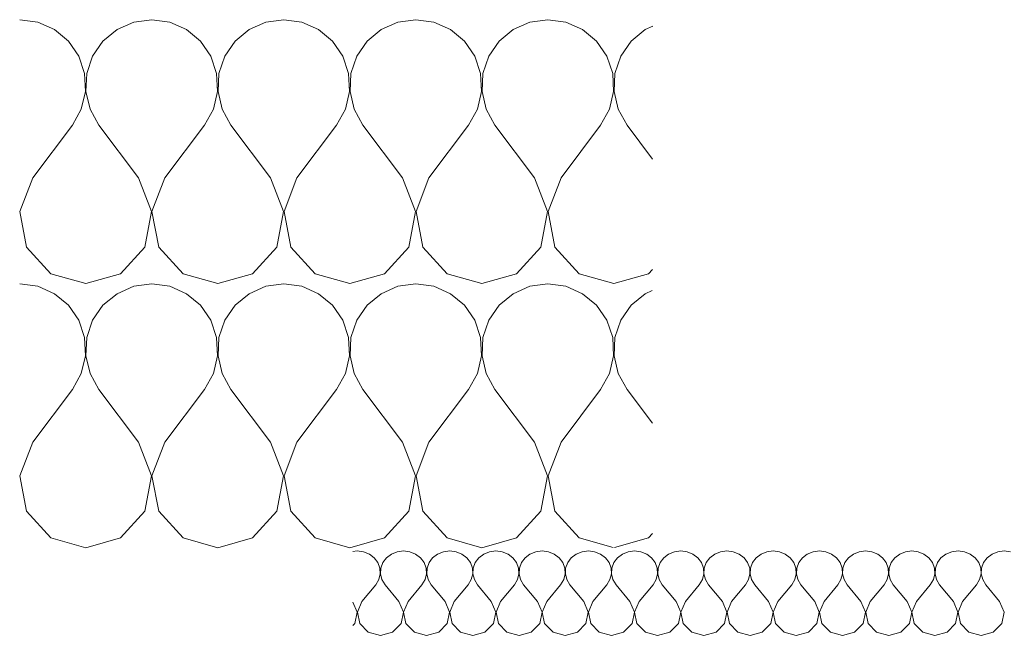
# Model space of a CAD drawing. Header units: millimetres. Extents: x -573548 to 674770, y -246895 to -89040.
# Tile 33 of 199: x 84569 to 85017, y -229926 to -229646. Entities that reach past the tile are written whole.
import ezdxf

# ---------------------------------------------------------------- set-up
doc = ezdxf.new("R2010")
doc.units = ezdxf.units.MM
doc.layers.add('Nowe_Drawing & Figure', color=7, linetype='Continuous')
doc.layers.add('Nowe_Drawing & Figure_Nr_pióra__59', color=8, linetype='Continuous', lineweight=9)

# ---------------------------------------------------------------- blocks, each defined once
blk = doc.blocks.new('*X110', base_point=(494560.37, -64691.1))
at = {"layer": 'Nowe_Drawing & Figure', "color": 21, "linetype": 'Continuous', "lineweight": 13, "true_color": 0xffaaaa}
for p, q in [((496071.6, -27257.05), (496069.6, -27257.3)), ((496074.47, -27257.41), (496071.6, -27257.05)), ((496077.12, -27258.48), (496074.47, -27257.41)), ((496089.73, -27257.41), (496087.08, -27258.48)), ((496092.6, -27257.05), (496089.73, -27257.41)), ((496095.47, -27257.41), (496092.6, -27257.05)), ((496098.12, -27258.48), (496095.47, -27257.41)), ((496110.73, -27257.41), (496108.08, -27258.48)), ((496113.6, -27257.05), (496110.73, -27257.41)), ((496116.47, -27257.41), (496113.6, -27257.05)), ((496119.12, -27258.48), (496116.47, -27257.41)), ((496131.73, -27257.41), (496129.08, -27258.48)), ((496134.6, -27257.05), (496131.73, -27257.41)), ((496137.47, -27257.41), (496134.6, -27257.05)), ((496140.12, -27258.48), (496137.47, -27257.41)), ((496152.73, -27257.41), (496150.08, -27258.48)), ((496155.6, -27257.05), (496152.73, -27257.41)), ((496158.47, -27257.41), (496155.6, -27257.05)), ((496161.12, -27258.48), (496158.47, -27257.41)), ((496173.73, -27257.41), (496171.08, -27258.48)), ((496176.6, -27257.05), (496173.73, -27257.41)), ((496179.47, -27257.41), (496176.6, -27257.05)), ((496182.12, -27258.48), (496179.47, -27257.41)), ((496194.73, -27257.41), (496192.08, -27258.48)), ((496197.6, -27257.05), (496194.73, -27257.41)), ((496200.47, -27257.41), (496197.6, -27257.05)), ((496203.12, -27258.48), (496200.47, -27257.41)), ((496215.73, -27257.41), (496213.08, -27258.48)), ((496218.6, -27257.05), (496215.73, -27257.41)), ((496221.47, -27257.41), (496218.6, -27257.05)), ((496224.12, -27258.48), (496221.47, -27257.41)), ((496236.73, -27257.41), (496234.08, -27258.48)), ((496239.6, -27257.05), (496236.73, -27257.41)), ((496242.47, -27257.41), (496239.6, -27257.05)), ((496245.12, -27258.48), (496242.47, -27257.41)), ((496257.73, -27257.41), (496255.08, -27258.48)), ((496260.6, -27257.05), (496257.73, -27257.41)), ((496263.47, -27257.41), (496260.6, -27257.05)), ((496266.12, -27258.48), (496263.47, -27257.41)), ((496278.73, -27257.41), (496276.08, -27258.48)), ((496281.6, -27257.05), (496278.73, -27257.41)), ((496284.47, -27257.41), (496281.6, -27257.05)), ((496287.12, -27258.48), (496284.47, -27257.41)), ((496299.73, -27257.41), (496297.08, -27258.48)), ((496302.6, -27257.05), (496299.73, -27257.41)), ((496305.47, -27257.41), (496302.6, -27257.05)), ((496308.12, -27258.48), (496305.47, -27257.41)), ((496320.73, -27257.41), (496318.08, -27258.48)), ((496323.6, -27257.05), (496320.73, -27257.41)), ((496326.47, -27257.41), (496323.6, -27257.05)), ((496329.12, -27258.48), (496326.47, -27257.41)), ((496341.73, -27257.41), (496339.08, -27258.48)), ((496344.6, -27257.05), (496341.73, -27257.41)), ((496347.47, -27257.41), (496344.6, -27257.05)), ((496350.12, -27258.48), (496347.47, -27257.41)), ((496362.73, -27257.41), (496360.08, -27258.48)), ((496365.6, -27257.05), (496362.73, -27257.41)), ((496368.47, -27257.41), (496365.6, -27257.05)), ((496079.35, -27260.17), (496077.12, -27258.48)), ((496081, -27262.35), (496079.35, -27260.17)), ((496081.92, -27264.86), (496081, -27262.35)), ((496083.21, -27262.35), (496082.29, -27264.86)), ((496084.85, -27260.17), (496083.21, -27262.35)), ((496087.08, -27258.48), (496084.85, -27260.17)), ((496100.35, -27260.17), (496098.12, -27258.48)), ((496102, -27262.35), (496100.35, -27260.17)), ((496102.92, -27264.86), (496102, -27262.35)), ((496104.21, -27262.35), (496103.29, -27264.86)), ((496105.85, -27260.17), (496104.21, -27262.35)), ((496108.08, -27258.48), (496105.85, -27260.17)), ((496121.35, -27260.17), (496119.12, -27258.48)), ((496123, -27262.35), (496121.35, -27260.17)), ((496123.92, -27264.86), (496123, -27262.35)), ((496125.21, -27262.35), (496124.29, -27264.86)), ((496126.85, -27260.17), (496125.21, -27262.35)), ((496129.08, -27258.48), (496126.85, -27260.17)), ((496142.35, -27260.17), (496140.12, -27258.48)), ((496144, -27262.35), (496142.35, -27260.17)), ((496144.92, -27264.86), (496144, -27262.35)), ((496146.21, -27262.35), (496145.29, -27264.86)), ((496147.85, -27260.17), (496146.21, -27262.35)), ((496150.08, -27258.48), (496147.85, -27260.17)), ((496163.35, -27260.17), (496161.12, -27258.48)), ((496165, -27262.35), (496163.35, -27260.17)), ((496165.92, -27264.86), (496165, -27262.35)), ((496167.21, -27262.35), (496166.29, -27264.86)), ((496168.85, -27260.17), (496167.21, -27262.35)), ((496171.08, -27258.48), (496168.85, -27260.17)), ((496184.35, -27260.17), (496182.12, -27258.48)), ((496186, -27262.35), (496184.35, -27260.17)), ((496186.92, -27264.86), (496186, -27262.35)), ((496188.21, -27262.35), (496187.29, -27264.86)), ((496189.85, -27260.17), (496188.21, -27262.35)), ((496192.08, -27258.48), (496189.85, -27260.17)), ((496205.35, -27260.17), (496203.12, -27258.48)), ((496207, -27262.35), (496205.35, -27260.17)), ((496207.92, -27264.86), (496207, -27262.35)), ((496209.21, -27262.35), (496208.29, -27264.86)), ((496210.85, -27260.17), (496209.21, -27262.35)), ((496213.08, -27258.48), (496210.85, -27260.17)), ((496226.35, -27260.17), (496224.12, -27258.48)), ((496228, -27262.35), (496226.35, -27260.17)), ((496228.92, -27264.86), (496228, -27262.35)), ((496230.21, -27262.35), (496229.29, -27264.86)), ((496231.85, -27260.17), (496230.21, -27262.35)), ((496234.08, -27258.48), (496231.85, -27260.17)), ((496247.35, -27260.17), (496245.12, -27258.48)), ((496249, -27262.35), (496247.35, -27260.17)), ((496249.92, -27264.86), (496249, -27262.35)), ((496251.21, -27262.35), (496250.29, -27264.86)), ((496252.85, -27260.17), (496251.21, -27262.35)), ((496255.08, -27258.48), (496252.85, -27260.17)), ((496268.35, -27260.17), (496266.12, -27258.48)), ((496270, -27262.35), (496268.35, -27260.17)), ((496270.92, -27264.86), (496270, -27262.35)), ((496272.21, -27262.35), (496271.29, -27264.86)), ((496273.85, -27260.17), (496272.21, -27262.35)), ((496276.08, -27258.48), (496273.85, -27260.17)), ((496289.35, -27260.17), (496287.12, -27258.48)), ((496291, -27262.35), (496289.35, -27260.17)), ((496291.92, -27264.86), (496291, -27262.35)), ((496293.21, -27262.35), (496292.29, -27264.86)), ((496294.85, -27260.17), (496293.21, -27262.35)), ((496297.08, -27258.48), (496294.85, -27260.17)), ((496310.35, -27260.17), (496308.12, -27258.48)), ((496312, -27262.35), (496310.35, -27260.17)), ((496312.92, -27264.86), (496312, -27262.35)), ((496314.21, -27262.35), (496313.29, -27264.86)), ((496315.85, -27260.17), (496314.21, -27262.35)), ((496318.08, -27258.48), (496315.85, -27260.17)), ((496331.35, -27260.17), (496329.12, -27258.48)), ((496333, -27262.35), (496331.35, -27260.17)), ((496333.92, -27264.86), (496333, -27262.35)), ((496335.21, -27262.35), (496334.29, -27264.86)), ((496336.85, -27260.17), (496335.21, -27262.35)), ((496339.08, -27258.48), (496336.85, -27260.17)), ((496352.35, -27260.17), (496350.12, -27258.48)), ((496354, -27262.35), (496352.35, -27260.17)), ((496354.92, -27264.86), (496354, -27262.35)), ((496356.21, -27262.35), (496355.29, -27264.86)), ((496357.85, -27260.17), (496356.21, -27262.35)), ((496360.08, -27258.48), (496357.85, -27260.17)), ((496082.06, -27267.51), (496081.92, -27264.86)), ((496082.29, -27264.86), (496082.15, -27267.51)), ((496103.06, -27267.51), (496102.92, -27264.86)), ((496103.29, -27264.86), (496103.15, -27267.51)), ((496124.06, -27267.51), (496123.92, -27264.86)), ((496124.29, -27264.86), (496124.15, -27267.51)), ((496145.06, -27267.51), (496144.92, -27264.86)), ((496145.29, -27264.86), (496145.15, -27267.51)), ((496166.06, -27267.51), (496165.92, -27264.86)), ((496166.29, -27264.86), (496166.15, -27267.51)), ((496187.06, -27267.51), (496186.92, -27264.86)), ((496187.29, -27264.86), (496187.15, -27267.51)), ((496208.06, -27267.51), (496207.92, -27264.86)), ((496208.29, -27264.86), (496208.15, -27267.51)), ((496229.06, -27267.51), (496228.92, -27264.86)), ((496229.29, -27264.86), (496229.15, -27267.51)), ((496250.06, -27267.51), (496249.92, -27264.86)), ((496250.29, -27264.86), (496250.15, -27267.51)), ((496271.06, -27267.51), (496270.92, -27264.86)), ((496271.29, -27264.86), (496271.15, -27267.51)), ((496292.06, -27267.51), (496291.92, -27264.86)), ((496292.29, -27264.86), (496292.15, -27267.51)), ((496313.06, -27267.51), (496312.92, -27264.86)), ((496313.29, -27264.86), (496313.15, -27267.51)), ((496334.06, -27267.51), (496333.92, -27264.86)), ((496334.29, -27264.86), (496334.15, -27267.51)), ((496355.06, -27267.51), (496354.92, -27264.86)), ((496355.29, -27264.86), (496355.15, -27267.51)), ((496080, -27272.41), (496081.41, -27270.09)), ((496081.41, -27270.09), (496082.06, -27267.51)), ((496082.15, -27267.51), (496082.8, -27270.09)), ((496082.8, -27270.09), (496084.2, -27272.41)), ((496101, -27272.41), (496102.41, -27270.09)), ((496102.41, -27270.09), (496103.06, -27267.51)), ((496103.15, -27267.51), (496103.8, -27270.09)), ((496103.8, -27270.09), (496105.2, -27272.41)), ((496122, -27272.41), (496123.41, -27270.09)), ((496123.41, -27270.09), (496124.06, -27267.51)), ((496124.15, -27267.51), (496124.8, -27270.09)), ((496124.8, -27270.09), (496126.2, -27272.41)), ((496143, -27272.41), (496144.41, -27270.09)), ((496144.41, -27270.09), (496145.06, -27267.51)), ((496145.15, -27267.51), (496145.8, -27270.09)), ((496145.8, -27270.09), (496147.2, -27272.41)), ((496164, -27272.41), (496165.41, -27270.09)), ((496165.41, -27270.09), (496166.06, -27267.51)), ((496166.15, -27267.51), (496166.8, -27270.09)), ((496166.8, -27270.09), (496168.2, -27272.41)), ((496185, -27272.41), (496186.41, -27270.09)), ((496186.41, -27270.09), (496187.06, -27267.51)), ((496187.15, -27267.51), (496187.8, -27270.09)), ((496187.8, -27270.09), (496189.2, -27272.41)), ((496206, -27272.41), (496207.41, -27270.09)), ((496207.41, -27270.09), (496208.06, -27267.51)), ((496208.15, -27267.51), (496208.8, -27270.09)), ((496208.8, -27270.09), (496210.2, -27272.41)), ((496227, -27272.41), (496228.41, -27270.09)), ((496228.41, -27270.09), (496229.06, -27267.51)), ((496229.15, -27267.51), (496229.8, -27270.09)), ((496229.8, -27270.09), (496231.2, -27272.41)), ((496248, -27272.41), (496249.41, -27270.09)), ((496249.41, -27270.09), (496250.06, -27267.51)), ((496250.15, -27267.51), (496250.8, -27270.09)), ((496250.8, -27270.09), (496252.2, -27272.41)), ((496269, -27272.41), (496270.41, -27270.09)), ((496270.41, -27270.09), (496271.06, -27267.51)), ((496271.15, -27267.51), (496271.8, -27270.09)), ((496271.8, -27270.09), (496273.2, -27272.41)), ((496290, -27272.41), (496291.41, -27270.09)), ((496291.41, -27270.09), (496292.06, -27267.51)), ((496292.15, -27267.51), (496292.8, -27270.09)), ((496292.8, -27270.09), (496294.2, -27272.41)), ((496311, -27272.41), (496312.41, -27270.09)), ((496312.41, -27270.09), (496313.06, -27267.51)), ((496313.15, -27267.51), (496313.8, -27270.09)), ((496313.8, -27270.09), (496315.2, -27272.41)), ((496332, -27272.41), (496333.41, -27270.09)), ((496333.41, -27270.09), (496334.06, -27267.51)), ((496334.15, -27267.51), (496334.8, -27270.09)), ((496334.8, -27270.09), (496336.2, -27272.41)), ((496353, -27272.41), (496354.41, -27270.09)), ((496354.41, -27270.09), (496355.06, -27267.51)), ((496355.15, -27267.51), (496355.8, -27270.09)), ((496355.8, -27270.09), (496357.2, -27272.41)), ((496073.7, -27280.09), (496080, -27272.41)), ((496090.5, -27280.09), (496084.2, -27272.41)), ((496094.7, -27280.09), (496101, -27272.41)), ((496111.5, -27280.09), (496105.2, -27272.41)), ((496115.7, -27280.09), (496122, -27272.41)), ((496132.5, -27280.09), (496126.2, -27272.41)), ((496136.7, -27280.09), (496143, -27272.41)), ((496153.5, -27280.09), (496147.2, -27272.41)), ((496157.7, -27280.09), (496164, -27272.41)), ((496174.5, -27280.09), (496168.2, -27272.41)), ((496178.7, -27280.09), (496185, -27272.41)), ((496195.5, -27280.09), (496189.2, -27272.41)), ((496199.7, -27280.09), (496206, -27272.41)), ((496216.5, -27280.09), (496210.2, -27272.41)), ((496220.7, -27280.09), (496227, -27272.41)), ((496237.5, -27280.09), (496231.2, -27272.41)), ((496241.7, -27280.09), (496248, -27272.41)), ((496258.5, -27280.09), (496252.2, -27272.41)), ((496262.7, -27280.09), (496269, -27272.41)), ((496279.5, -27280.09), (496273.2, -27272.41)), ((496283.7, -27280.09), (496290, -27272.41)), ((496300.5, -27280.09), (496294.2, -27272.41)), ((496304.7, -27280.09), (496311, -27272.41)), ((496321.5, -27280.09), (496315.2, -27272.41)), ((496325.7, -27280.09), (496332, -27272.41)), ((496342.5, -27280.09), (496336.2, -27272.41)), ((496346.7, -27280.09), (496353, -27272.41)), ((496363.5, -27280.09), (496357.2, -27272.41)), ((496071.56, -27284.98), (496069.6, -27280.32)), ((496073.7, -27280.09), (496071.65, -27284.98)), ((496092.56, -27284.98), (496090.5, -27280.09)), ((496094.7, -27280.09), (496092.65, -27284.98)), ((496113.56, -27284.98), (496111.5, -27280.09)), ((496115.7, -27280.09), (496113.65, -27284.98)), ((496134.56, -27284.98), (496132.5, -27280.09)), ((496136.7, -27280.09), (496134.65, -27284.98)), ((496155.56, -27284.98), (496153.5, -27280.09)), ((496157.7, -27280.09), (496155.65, -27284.98)), ((496176.56, -27284.98), (496174.5, -27280.09)), ((496178.7, -27280.09), (496176.65, -27284.98)), ((496197.56, -27284.98), (496195.5, -27280.09)), ((496199.7, -27280.09), (496197.65, -27284.98)), ((496218.56, -27284.98), (496216.5, -27280.09)), ((496220.7, -27280.09), (496218.65, -27284.98)), ((496239.56, -27284.98), (496237.5, -27280.09)), ((496241.7, -27280.09), (496239.65, -27284.98)), ((496260.56, -27284.98), (496258.5, -27280.09)), ((496262.7, -27280.09), (496260.65, -27284.98)), ((496281.56, -27284.98), (496279.5, -27280.09)), ((496283.7, -27280.09), (496281.65, -27284.98)), ((496302.56, -27284.98), (496300.5, -27280.09)), ((496304.7, -27280.09), (496302.65, -27284.98)), ((496323.56, -27284.98), (496321.5, -27280.09)), ((496325.7, -27280.09), (496323.65, -27284.98)), ((496344.56, -27284.98), (496342.5, -27280.09)), ((496346.7, -27280.09), (496344.65, -27284.98)), ((496365.56, -27284.98), (496363.5, -27280.09)), ((496070.5, -27290.14), (496071.56, -27284.98)), ((496071.65, -27284.98), (496072.71, -27290.14)), ((496091.5, -27290.14), (496092.56, -27284.98)), ((496092.65, -27284.98), (496093.71, -27290.14)), ((496112.5, -27290.14), (496113.56, -27284.98)), ((496113.65, -27284.98), (496114.71, -27290.14)), ((496133.5, -27290.14), (496134.56, -27284.98)), ((496134.65, -27284.98), (496135.71, -27290.14)), ((496154.5, -27290.14), (496155.56, -27284.98)), ((496155.65, -27284.98), (496156.71, -27290.14)), ((496175.5, -27290.14), (496176.56, -27284.98)), ((496176.65, -27284.98), (496177.71, -27290.14)), ((496196.5, -27290.14), (496197.56, -27284.98)), ((496197.65, -27284.98), (496198.71, -27290.14)), ((496217.5, -27290.14), (496218.56, -27284.98)), ((496218.65, -27284.98), (496219.71, -27290.14)), ((496238.5, -27290.14), (496239.56, -27284.98)), ((496239.65, -27284.98), (496240.71, -27290.14)), ((496259.5, -27290.14), (496260.56, -27284.98)), ((496260.65, -27284.98), (496261.71, -27290.14)), ((496280.5, -27290.14), (496281.56, -27284.98)), ((496281.65, -27284.98), (496282.71, -27290.14)), ((496301.5, -27290.14), (496302.56, -27284.98)), ((496302.65, -27284.98), (496303.71, -27290.14)), ((496322.5, -27290.14), (496323.56, -27284.98)), ((496323.65, -27284.98), (496324.71, -27290.14)), ((496343.5, -27290.14), (496344.56, -27284.98)), ((496344.65, -27284.98), (496345.71, -27290.14)), ((496364.5, -27290.14), (496365.56, -27284.98)), ((496069.6, -27291.03), (496070.5, -27290.14)), ((496072.71, -27290.14), (496076.58, -27294.01)), ((496087.62, -27294.01), (496091.5, -27290.14)), ((496093.71, -27290.14), (496097.58, -27294.01)), ((496108.62, -27294.01), (496112.5, -27290.14)), ((496114.71, -27290.14), (496118.58, -27294.01)), ((496129.62, -27294.01), (496133.5, -27290.14)), ((496135.71, -27290.14), (496139.58, -27294.01)), ((496150.62, -27294.01), (496154.5, -27290.14)), ((496156.71, -27290.14), (496160.58, -27294.01)), ((496171.62, -27294.01), (496175.5, -27290.14)), ((496177.71, -27290.14), (496181.58, -27294.01)), ((496192.62, -27294.01), (496196.5, -27290.14)), ((496198.71, -27290.14), (496202.58, -27294.01)), ((496213.62, -27294.01), (496217.5, -27290.14)), ((496219.71, -27290.14), (496223.58, -27294.01)), ((496234.62, -27294.01), (496238.5, -27290.14)), ((496240.71, -27290.14), (496244.58, -27294.01)), ((496255.62, -27294.01), (496259.5, -27290.14)), ((496261.71, -27290.14), (496265.58, -27294.01)), ((496276.62, -27294.01), (496280.5, -27290.14)), ((496282.71, -27290.14), (496286.58, -27294.01)), ((496297.62, -27294.01), (496301.5, -27290.14)), ((496303.71, -27290.14), (496307.58, -27294.01)), ((496318.62, -27294.01), (496322.5, -27290.14)), ((496324.71, -27290.14), (496328.58, -27294.01)), ((496339.62, -27294.01), (496343.5, -27290.14)), ((496345.71, -27290.14), (496349.58, -27294.01)), ((496360.62, -27294.01), (496364.5, -27290.14)), ((496076.58, -27294.01), (496082.1, -27295.45)), ((496082.1, -27295.45), (496087.62, -27294.01)), ((496097.58, -27294.01), (496103.1, -27295.45)), ((496103.1, -27295.45), (496108.62, -27294.01)), ((496118.58, -27294.01), (496124.1, -27295.45)), ((496124.1, -27295.45), (496129.62, -27294.01)), ((496139.58, -27294.01), (496145.1, -27295.45)), ((496145.1, -27295.45), (496150.62, -27294.01)), ((496160.58, -27294.01), (496166.1, -27295.45)), ((496166.1, -27295.45), (496171.62, -27294.01)), ((496181.58, -27294.01), (496187.1, -27295.45)), ((496187.1, -27295.45), (496192.62, -27294.01)), ((496202.58, -27294.01), (496208.1, -27295.45)), ((496208.1, -27295.45), (496213.62, -27294.01)), ((496223.58, -27294.01), (496229.1, -27295.45)), ((496229.1, -27295.45), (496234.62, -27294.01)), ((496244.58, -27294.01), (496250.1, -27295.45)), ((496250.1, -27295.45), (496255.62, -27294.01)), ((496265.58, -27294.01), (496271.1, -27295.45)), ((496271.1, -27295.45), (496276.62, -27294.01)), ((496286.58, -27294.01), (496292.1, -27295.45)), ((496292.1, -27295.45), (496297.62, -27294.01)), ((496307.58, -27294.01), (496313.1, -27295.45)), ((496313.1, -27295.45), (496318.62, -27294.01)), ((496328.58, -27294.01), (496334.1, -27295.45)), ((496334.1, -27295.45), (496339.62, -27294.01)), ((496349.58, -27294.01), (496355.1, -27295.45)), ((496355.1, -27295.45), (496360.62, -27294.01))]:
    blk.add_line(p, q, dxfattribs=at)
blk = doc.blocks.new('Wypełnienie_3_1', base_point=(494560.37, -64691.1))
at = {"layer": 'Nowe_Drawing & Figure', "color": 21, "linetype": 'Continuous', "lineweight": 13, "true_color": 0xffaaaa}
blk.add_blockref('*X110', (494560.37, -64691.1), dxfattribs=at)
blk = doc.blocks.new('*X122', base_point=(494560.37, -64691.1))
at = {"layer": 'Nowe_Drawing & Figure', "color": 21, "linetype": 'Continuous', "lineweight": 13, "true_color": 0xffaaaa}
for p, q in [((495926.38, -27136.72), (495918.18, -27135.58)), ((495933.96, -27140.06), (495926.38, -27136.72)), ((495969.99, -27136.72), (495962.41, -27140.06)), ((495978.18, -27135.58), (495969.99, -27136.72)), ((495986.38, -27136.72), (495978.18, -27135.58)), ((495993.96, -27140.06), (495986.38, -27136.72)), ((496029.99, -27136.72), (496022.41, -27140.06)), ((496038.18, -27135.58), (496029.99, -27136.72)), ((496046.38, -27136.72), (496038.18, -27135.58)), ((496053.96, -27140.06), (496046.38, -27136.72)), ((496089.99, -27136.72), (496082.41, -27140.06)), ((496098.18, -27135.58), (496089.99, -27136.72)), ((496106.38, -27136.72), (496098.18, -27135.58)), ((496113.96, -27140.06), (496106.38, -27136.72)), ((496149.99, -27136.72), (496142.41, -27140.06)), ((496158.18, -27135.58), (496149.99, -27136.72)), ((496166.38, -27136.72), (496158.18, -27135.58)), ((496173.96, -27140.06), (496166.38, -27136.72)), ((495940.33, -27145.34), (495933.96, -27140.06)), ((495962.41, -27140.06), (495956.04, -27145.34)), ((496000.33, -27145.34), (495993.96, -27140.06)), ((496022.41, -27140.06), (496016.04, -27145.34)), ((496060.33, -27145.34), (496053.96, -27140.06)), ((496082.41, -27140.06), (496076.04, -27145.34)), ((496120.33, -27145.34), (496113.96, -27140.06)), ((496142.41, -27140.06), (496136.04, -27145.34)), ((496180.33, -27145.34), (496173.96, -27140.06)), ((496202.41, -27140.06), (496196.04, -27145.34)), ((496205.68, -27138.62), (496202.41, -27140.06)), ((495945.02, -27152.16), (495940.33, -27145.34)), ((495956.04, -27145.34), (495951.35, -27152.16)), ((496005.02, -27152.16), (496000.33, -27145.34)), ((496016.04, -27145.34), (496011.35, -27152.16)), ((496065.02, -27152.16), (496060.33, -27145.34)), ((496076.04, -27145.34), (496071.35, -27152.16)), ((496125.02, -27152.16), (496120.33, -27145.34)), ((496136.04, -27145.34), (496131.35, -27152.16)), ((496185.02, -27152.16), (496180.33, -27145.34)), ((496196.04, -27145.34), (496191.35, -27152.16)), ((495947.66, -27160.01), (495945.02, -27152.16)), ((495951.35, -27152.16), (495948.71, -27160.01)), ((496007.66, -27160.01), (496005.02, -27152.16)), ((496011.35, -27152.16), (496008.71, -27160.01)), ((496067.66, -27160.01), (496065.02, -27152.16)), ((496071.35, -27152.16), (496068.71, -27160.01)), ((496127.66, -27160.01), (496125.02, -27152.16)), ((496131.35, -27152.16), (496128.71, -27160.01)), ((496187.66, -27160.01), (496185.02, -27152.16)), ((496191.35, -27152.16), (496188.71, -27160.01)), ((495948.06, -27168.27), (495947.66, -27160.01)), ((495948.71, -27160.01), (495948.31, -27168.27)), ((496008.06, -27168.27), (496007.66, -27160.01)), ((496008.71, -27160.01), (496008.31, -27168.27)), ((496068.06, -27168.27), (496067.66, -27160.01)), ((496068.71, -27160.01), (496068.31, -27168.27)), ((496128.06, -27168.27), (496127.66, -27160.01)), ((496128.71, -27160.01), (496128.31, -27168.27)), ((496188.06, -27168.27), (496187.66, -27160.01)), ((496188.71, -27160.01), (496188.31, -27168.27)), ((495946.19, -27176.34), (495948.06, -27168.27)), ((495948.31, -27168.27), (495950.18, -27176.34)), ((496006.19, -27176.34), (496008.06, -27168.27)), ((496008.31, -27168.27), (496010.18, -27176.34)), ((496066.19, -27176.34), (496068.06, -27168.27)), ((496068.31, -27168.27), (496070.18, -27176.34)), ((496126.19, -27176.34), (496128.06, -27168.27)), ((496128.31, -27168.27), (496130.18, -27176.34)), ((496186.19, -27176.34), (496188.06, -27168.27)), ((496188.31, -27168.27), (496190.18, -27176.34)), ((495942.18, -27183.58), (495946.19, -27176.34)), ((495950.18, -27176.34), (495954.18, -27183.58)), ((496002.18, -27183.58), (496006.19, -27176.34)), ((496010.18, -27176.34), (496014.18, -27183.58)), ((496062.18, -27183.58), (496066.19, -27176.34)), ((496070.18, -27176.34), (496074.18, -27183.58)), ((496122.18, -27183.58), (496126.19, -27176.34)), ((496130.18, -27176.34), (496134.18, -27183.58)), ((496182.18, -27183.58), (496186.19, -27176.34)), ((496190.18, -27176.34), (496194.18, -27183.58)), ((495924.18, -27207.58), (495942.18, -27183.58)), ((495972.18, -27207.58), (495954.18, -27183.58)), ((495984.18, -27207.58), (496002.18, -27183.58)), ((496032.18, -27207.58), (496014.18, -27183.58)), ((496044.18, -27207.58), (496062.18, -27183.58)), ((496092.18, -27207.58), (496074.18, -27183.58)), ((496104.18, -27207.58), (496122.18, -27183.58)), ((496152.18, -27207.58), (496134.18, -27183.58)), ((496164.18, -27207.58), (496182.18, -27183.58)), ((496205.73, -27198.97), (496194.18, -27183.58)), ((495924.18, -27207.58), (495918.31, -27222.89)), ((495978.06, -27222.89), (495972.18, -27207.58)), ((495984.18, -27207.58), (495978.31, -27222.89)), ((496038.06, -27222.89), (496032.18, -27207.58)), ((496044.18, -27207.58), (496038.31, -27222.89)), ((496098.06, -27222.89), (496092.18, -27207.58)), ((496104.18, -27207.58), (496098.31, -27222.89)), ((496158.06, -27222.89), (496152.18, -27207.58)), ((496164.18, -27207.58), (496158.31, -27222.89)), ((495918.31, -27222.89), (495921.35, -27239)), ((495975.02, -27239), (495978.06, -27222.89)), ((495978.31, -27222.89), (495981.35, -27239)), ((496035.02, -27239), (496038.06, -27222.89)), ((496038.31, -27222.89), (496041.35, -27239)), ((496095.02, -27239), (496098.06, -27222.89)), ((496098.31, -27222.89), (496101.35, -27239)), ((496155.02, -27239), (496158.06, -27222.89)), ((496158.31, -27222.89), (496161.35, -27239)), ((495921.35, -27239), (495932.41, -27251.1)), ((495963.96, -27251.1), (495975.02, -27239)), ((495981.35, -27239), (495992.41, -27251.1)), ((496023.96, -27251.1), (496035.02, -27239)), ((496041.35, -27239), (496052.41, -27251.1)), ((496083.96, -27251.1), (496095.02, -27239)), ((496101.35, -27239), (496112.41, -27251.1)), ((496143.96, -27251.1), (496155.02, -27239)), ((496161.35, -27239), (496172.41, -27251.1)), ((496203.96, -27251.1), (496205.76, -27249.12)), ((495932.41, -27251.1), (495948.18, -27255.58)), ((495948.18, -27255.58), (495963.96, -27251.1)), ((495992.41, -27251.1), (496008.18, -27255.58)), ((496008.18, -27255.58), (496023.96, -27251.1)), ((496052.41, -27251.1), (496068.18, -27255.58)), ((496068.18, -27255.58), (496083.96, -27251.1)), ((496112.41, -27251.1), (496128.18, -27255.58)), ((496128.18, -27255.58), (496143.96, -27251.1)), ((496172.41, -27251.1), (496187.89, -27255.5)), ((496188.49, -27255.49), (496203.96, -27251.1))]:
    blk.add_line(p, q, dxfattribs=at)
blk = doc.blocks.new('Wypełnienie_9_1', base_point=(494560.37, -64691.1))
at = {"layer": 'Nowe_Drawing & Figure', "color": 21, "linetype": 'Continuous', "lineweight": 13, "true_color": 0xffaaaa}
blk.add_blockref('*X122', (494560.37, -64691.1), dxfattribs=at)
blk = doc.blocks.new('*X162', base_point=(494560.37, -64691.1))
at = {"layer": 'Nowe_Drawing & Figure', "color": 21, "linetype": 'Continuous', "lineweight": 13, "true_color": 0xffaaaa}
for p, q in [((495926.38, -27016.59), (495918.19, -27015.45)), ((495978.17, -27015.45), (495969.99, -27016.59)), ((495986.38, -27016.59), (495978.19, -27015.45)), ((496038.17, -27015.45), (496029.99, -27016.59)), ((496046.38, -27016.59), (496038.2, -27015.45)), ((496098.17, -27015.45), (496089.99, -27016.59)), ((496106.38, -27016.59), (496098.2, -27015.45)), ((496158.17, -27015.45), (496149.99, -27016.59)), ((496166.38, -27016.59), (496158.2, -27015.45)), ((495933.96, -27019.93), (495926.38, -27016.59)), ((495940.33, -27025.21), (495933.96, -27019.93)), ((495962.41, -27019.93), (495956.04, -27025.21)), ((495969.99, -27016.59), (495962.41, -27019.93)), ((495993.96, -27019.93), (495986.38, -27016.59)), ((496000.33, -27025.21), (495993.96, -27019.93)), ((496022.41, -27019.93), (496016.04, -27025.21)), ((496029.99, -27016.59), (496022.41, -27019.93)), ((496053.96, -27019.93), (496046.38, -27016.59)), ((496060.33, -27025.21), (496053.96, -27019.93)), ((496082.41, -27019.93), (496076.04, -27025.21)), ((496089.99, -27016.59), (496082.41, -27019.93)), ((496113.96, -27019.93), (496106.38, -27016.59)), ((496120.33, -27025.21), (496113.96, -27019.93)), ((496142.41, -27019.93), (496136.04, -27025.21)), ((496149.99, -27016.59), (496142.41, -27019.93)), ((496173.96, -27019.93), (496166.38, -27016.59)), ((496180.33, -27025.21), (496173.96, -27019.93)), ((496202.41, -27019.93), (496196.04, -27025.21)), ((496205.94, -27018.37), (496202.41, -27019.93)), ((495945.02, -27032.03), (495940.33, -27025.21)), ((495956.04, -27025.21), (495951.35, -27032.03)), ((496005.02, -27032.03), (496000.33, -27025.21)), ((496016.04, -27025.21), (496011.35, -27032.03)), ((496065.02, -27032.03), (496060.33, -27025.21)), ((496076.04, -27025.21), (496071.35, -27032.03)), ((496125.02, -27032.03), (496120.33, -27025.21)), ((496136.04, -27025.21), (496131.35, -27032.03)), ((496185.02, -27032.03), (496180.33, -27025.21)), ((496196.04, -27025.21), (496191.35, -27032.03)), ((495947.66, -27039.87), (495945.02, -27032.03)), ((495951.35, -27032.03), (495948.71, -27039.87)), ((496007.66, -27039.87), (496005.02, -27032.03)), ((496011.35, -27032.03), (496008.71, -27039.87)), ((496067.66, -27039.87), (496065.02, -27032.03)), ((496071.35, -27032.03), (496068.71, -27039.87)), ((496127.66, -27039.87), (496125.02, -27032.03)), ((496131.35, -27032.03), (496128.71, -27039.87)), ((496187.66, -27039.87), (496185.02, -27032.03)), ((496191.35, -27032.03), (496188.71, -27039.87)), ((495948.06, -27048.14), (495947.66, -27039.87)), ((495948.71, -27039.87), (495948.31, -27048.14)), ((496008.06, -27048.14), (496007.66, -27039.87)), ((496008.71, -27039.87), (496008.31, -27048.14)), ((496068.06, -27048.14), (496067.66, -27039.87)), ((496068.71, -27039.87), (496068.31, -27048.14)), ((496128.06, -27048.14), (496127.66, -27039.87)), ((496128.71, -27039.87), (496128.31, -27048.14)), ((496188.06, -27048.14), (496187.66, -27039.87)), ((496188.71, -27039.87), (496188.31, -27048.14)), ((495946.19, -27056.2), (495948.06, -27048.14)), ((495948.31, -27048.14), (495950.18, -27056.2)), ((496006.19, -27056.2), (496008.06, -27048.14)), ((496008.31, -27048.14), (496010.18, -27056.2)), ((496066.19, -27056.2), (496068.06, -27048.14)), ((496068.31, -27048.14), (496070.18, -27056.2)), ((496126.19, -27056.2), (496128.06, -27048.14)), ((496128.31, -27048.14), (496130.18, -27056.2)), ((496186.19, -27056.2), (496188.06, -27048.14)), ((496188.31, -27048.14), (496190.18, -27056.2)), ((495942.18, -27063.45), (495946.19, -27056.2)), ((495950.18, -27056.2), (495954.18, -27063.45)), ((496002.18, -27063.45), (496006.19, -27056.2)), ((496010.18, -27056.2), (496014.18, -27063.45)), ((496062.18, -27063.45), (496066.19, -27056.2)), ((496070.18, -27056.2), (496074.18, -27063.45)), ((496122.18, -27063.45), (496126.19, -27056.2)), ((496130.18, -27056.2), (496134.18, -27063.45)), ((496182.18, -27063.45), (496186.19, -27056.2)), ((496190.18, -27056.2), (496194.18, -27063.45)), ((495924.18, -27087.45), (495942.18, -27063.45)), ((495972.18, -27087.45), (495954.18, -27063.45)), ((495984.18, -27087.45), (496002.18, -27063.45)), ((496032.18, -27087.45), (496014.18, -27063.45)), ((496044.18, -27087.45), (496062.18, -27063.45)), ((496092.18, -27087.45), (496074.18, -27063.45)), ((496104.18, -27087.45), (496122.18, -27063.45)), ((496152.18, -27087.45), (496134.18, -27063.45)), ((496164.18, -27087.45), (496182.18, -27063.45)), ((496205.8, -27078.94), (496194.18, -27063.45)), ((495924.18, -27087.45), (495918.31, -27102.75)), ((495978.06, -27102.75), (495972.18, -27087.45)), ((495984.18, -27087.45), (495978.31, -27102.75)), ((496038.06, -27102.75), (496032.18, -27087.45)), ((496044.18, -27087.45), (496038.31, -27102.75)), ((496098.06, -27102.75), (496092.18, -27087.45)), ((496104.18, -27087.45), (496098.31, -27102.75)), ((496158.06, -27102.75), (496152.18, -27087.45)), ((496164.18, -27087.45), (496158.31, -27102.75)), ((495918.31, -27102.75), (495921.35, -27118.86)), ((495975.02, -27118.86), (495978.06, -27102.75)), ((495978.31, -27102.75), (495981.35, -27118.86)), ((496035.02, -27118.86), (496038.06, -27102.75)), ((496038.31, -27102.75), (496041.35, -27118.86)), ((496095.02, -27118.86), (496098.06, -27102.75)), ((496098.31, -27102.75), (496101.35, -27118.86)), ((496155.02, -27118.86), (496158.06, -27102.75)), ((496158.31, -27102.75), (496161.35, -27118.86)), ((495921.35, -27118.86), (495932.41, -27130.97)), ((495963.96, -27130.97), (495975.02, -27118.86)), ((495981.35, -27118.86), (495992.41, -27130.97)), ((496023.96, -27130.97), (496035.02, -27118.86)), ((496041.35, -27118.86), (496052.41, -27130.97)), ((496083.96, -27130.97), (496095.02, -27118.86)), ((496101.35, -27118.86), (496112.41, -27130.97)), ((496143.96, -27130.97), (496155.02, -27118.86)), ((496161.35, -27118.86), (496172.41, -27130.97)), ((495932.41, -27130.97), (495948.18, -27135.45)), ((495948.18, -27135.45), (495963.96, -27130.97)), ((495992.41, -27130.97), (496008.18, -27135.45)), ((496008.18, -27135.45), (496023.96, -27130.97)), ((496052.41, -27130.97), (496068.18, -27135.45)), ((496068.18, -27135.45), (496083.96, -27130.97)), ((496112.41, -27130.97), (496128.18, -27135.45)), ((496128.18, -27135.45), (496143.96, -27130.97)), ((496172.41, -27130.97), (496188.18, -27135.45)), ((496188.18, -27135.45), (496203.96, -27130.97)), ((496203.96, -27130.97), (496205.69, -27129.07))]:
    blk.add_line(p, q, dxfattribs=at)
blk = doc.blocks.new('Wypełnienie_29_1', base_point=(494560.37, -64691.1))
at = {"layer": 'Nowe_Drawing & Figure', "color": 21, "linetype": 'Continuous', "lineweight": 13, "true_color": 0xffaaaa}
blk.add_blockref('*X162', (494560.37, -64691.1), dxfattribs=at)
blk = doc.blocks.new('A$C685D2BB2')
at = {"layer": 'Nowe_Drawing & Figure_Nr_pióra__59'}
for name in ['Wypełnienie_29_1', 'Wypełnienie_9_1', 'Wypełnienie_3_1']:
    blk.add_blockref(name, (5050.88, -20427.48), dxfattribs=at)

msp = doc.modelspace()

# ---------------------------------------------------------------- block references
at = {"color": 150}
msp.add_blockref('A$C685D2BB2', (78160.45, -246894.58), dxfattribs=at)

doc.saveas('drawing.dxf')
